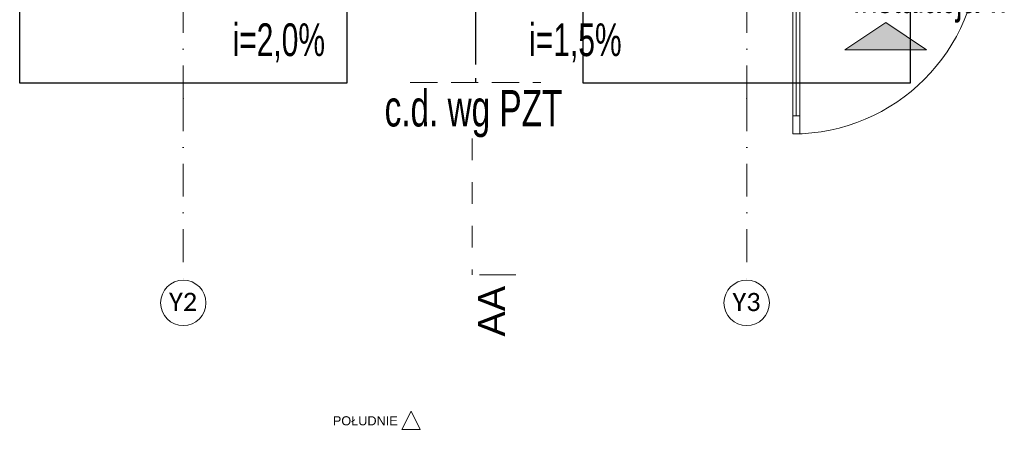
# Model space of a CAD drawing. Header units: centimetres. Extents: x -9388 to 91680, y -1419244 to 50347.
# Tile 4 of 183: x 7974 to 13391, y -713437 to -711091. Entities that reach past the tile are written whole.
import ezdxf
from ezdxf.enums import TextEntityAlignment as Align

# ---------------------------------------------------------------- set-up
doc = ezdxf.new("R2010")
doc.units = ezdxf.units.CM
for name, pattern in [('DASHED', [0.75, 0.5, -0.25]), ('Kropki i Kreski', [360, 180, -90, 0, -90]), ('PHANTOM', [2.5, 1.25, -0.25, 0.25, -0.25, 0.25, -0.25]), ('Przerywana', [240, 120, -120]), ('Wipeout_Contour', [1000, 0, -1000])]:
    doc.linetypes.add(name, pattern=pattern)
for name, color, linetype in [('! Strefy Powierzchnie', 7, 'Continuous'), ('Drzwi ArchiCAD', 7, 'Continuous'), ('Elewacje', 7, 'Continuous'), ('Osie', 7, 'Continuous'), ('Przekroje', 7, 'Continuous')]:
    doc.layers.add(name, color=color, linetype=linetype)
for name, color, linetype, lineweight in [('! Strefy Powierzchnie _Nr_pióra__41', 7, 'Continuous', 15), ('Drzwi ArchiCAD_Nr_pióra__1', 7, 'Continuous', 13), ('Drzwi ArchiCAD_Nr_pióra__23', 7, 'Continuous', 15), ('Drzwi ArchiCAD_Nr_pióra__3', 7, 'Continuous', 13), ('Drzwi ArchiCAD_Nr_pióra__41', 7, 'Continuous', 15), ('Elewacje_Nr_pióra__5', 7, 'Continuous', 13), ('Osie_Nr_pióra__1', 7, 'Continuous', 13), ('Osie_Nr_pióra__4', 7, 'Continuous', 13), ('Osie_Nr_pióra__7', 7, 'Continuous', 13), ('Przekroje_Nr_pióra__5', 7, 'Continuous', 13), ('Q_ks_opis', 3, 'Continuous', 13), ('Q_opis', 3, 'Continuous', 13), ('Q_podkład', 8, 'Continuous', 9)]:
    doc.layers.add(name, color=color, linetype=linetype, lineweight=lineweight)
doc.layers.add('Q_kd', color=7, linetype='PHANTOM', lineweight=30, true_color=0x01ff01)
doc.layers.add('Rzuty - ogródek_Nr_pióra__232', color=7, linetype='Continuous', lineweight=13, true_color=0x24a2ff)
doc.layers.add('Q_uwagi', color=7, linetype='Continuous', lineweight=30, true_color=0xff0101, plot=False)
doc.styles.add('Arial Narrow_____', font='ARIALN.TTF', dxfattribs={"width": 0.8})
doc.styles.add('GENERATED_STYLE_3', font='calibri.ttf')

# ---------------------------------------------------------------- blocks, each defined once
blk = doc.blocks.new('Standardowy znacznik siatki_6')
at = {"layer": 'Osie_Nr_pióra__4', "linetype": 'Kropki i Kreski'}
for q in [(0, 0), (12138.2, 0)]:
    blk.add_line((1000, 0), q, dxfattribs=at)
blk.add_point((1000, 0), dxfattribs=at)
blk.add_point((1000, 0), dxfattribs=at)
at = {"layer": 'Osie_Nr_pióra__7', "linetype": 'Continuous'}
blk.add_circle((-125, 0), 125, dxfattribs=at)
at = {"layer": 'Osie_Nr_pióra__1', "style": 'GENERATED_STYLE_3'}
for tag, p in [('AC_MarkerText_1_0', (-125, 4.9)), ('AC_MarkerText_1_1', (13263.2, 4.9))]:
    blk.add_attdef(tag, text='', height=100, rotation=270, dxfattribs=at).set_placement(p, align=Align.MIDDLE_CENTER)
blk = doc.blocks.new('Standardowy znacznik siatki_8')
at = {"layer": 'Osie_Nr_pióra__4', "linetype": 'Kropki i Kreski'}
for q in [(0, 0), (12138.2, 0)]:
    blk.add_line((1000, 0), q, dxfattribs=at)
blk.add_point((1000, 0), dxfattribs=at)
blk.add_point((1000, 0), dxfattribs=at)
at = {"layer": 'Osie_Nr_pióra__7', "linetype": 'Continuous'}
blk.add_circle((-125, 0), 125, dxfattribs=at)
at = {"layer": 'Osie_Nr_pióra__1', "style": 'GENERATED_STYLE_3'}
for tag, p in [('AC_MarkerText_1_0', (-125, 5.7)), ('AC_MarkerText_1_1', (13263.2, 5.7))]:
    blk.add_attdef(tag, text='', height=100, rotation=270, dxfattribs=at).set_placement(p, align=Align.MIDDLE_CENTER)
blk = doc.blocks.new('Symbol wejścia 19_3')
at = {"layer": '! Strefy Powierzchnie', "linetype": 'Continuous', "lineweight": 0, "true_color": 0xffffff}
blk.add_hatch(color=7, dxfattribs=at).paths.add_polyline_path([(0, 0), (450, 0), (225, 150)])
at = {"layer": '! Strefy Powierzchnie _Nr_pióra__41', "linetype": 'Continuous'}
for p, q in [((0, 0), (225, 150)), ((450, 0), (225, 150)), ((0, 0), (450, 0))]:
    blk.add_line(p, q, dxfattribs=at)
blk = doc.blocks.new('Płaszczyzna odcinająca_2', base_point=(40808, -700499.7))
at = {"layer": 'Przekroje_Nr_pióra__5', "linetype": 'Przerywana'}
blk.add_line((38334.8, -712539.4), (38183.9, -713274), dxfattribs=at)
at = {"layer": 'Przekroje_Nr_pióra__5', "linetype": 'Continuous'}
blk.add_line((38223.1, -713282.1), (38419, -713322.3), dxfattribs=at)
at = {"layer": 'Przekroje_Nr_pióra__5', "insert": (38349.5, -713369.3), "char_height": 150, "attachment_point": 9, "rotation": 78.3916, "style": 'GENERATED_STYLE_3'}
blk.add_mtext('\\A1;{\\fArial|b0|i0|c238|p38;AA}', dxfattribs=at)
blk = doc.blocks.new('Elewacja_1', base_point=(28743.7, -712202.3))
at = {"color": 254, "linetype": 'Wipeout_Contour', "lineweight": 0, "ltscale": 2145000.882565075}
blk.add_wipeout([(37634.6, -714028.7), (37732.5, -714048.8), (37703.7, -713940.8)], dxfattribs=at).dxf.layer = 'Elewacje'
at = {"layer": 'Elewacje_Nr_pióra__5', "linetype": 'Continuous'}
for p, q in [((37703.7, -713940.8), (37634.6, -714028.7)), ((37732.5, -714048.8), (37703.7, -713940.8)), ((37634.6, -714028.7), (37732.5, -714048.8))]:
    blk.add_line(p, q, dxfattribs=at)
at = {"layer": 'Elewacje_Nr_pióra__5', "insert": (37266.6, -713930.6), "char_height": 50, "attachment_point": 7, "rotation": 348.3916, "style": 'GENERATED_STYLE_3'}
blk.add_mtext('\\A1;{\\fArial|b0|i0|c238|p38;POŁUDNIE}', dxfattribs=at)
blk = doc.blocks.new('Drzwi 19')
at = {"layer": 'Drzwi ArchiCAD_Nr_pióra__1', "color": 8, "linetype": 'Continuous'}
for p, q in [((-540, -265), (-540, -215)), ((540, -265), (540, -215)), ((-540, -280), (-540, -265)), ((540, -280), (540, -265)), ((-540, -295), (-577, -295)), ((-540, -295), (-540, -280)), ((540, -295), (540, -280)), ((540, -295), (577, -295))]:
    blk.add_line(p, q, dxfattribs=at)
at = {"layer": 'Drzwi ArchiCAD_Nr_pióra__23', "color": 8, "linetype": 'Continuous'}
for p, q in [((-512, 0), (-540, 0)), ((-540, 0), (-540, -115)), ((-512, -40), (-512, 0)), ((540, 0), (512, 0)), ((512, 0), (512, -40)), ((540, -115), (540, 0)), ((-500, -40), (-512, -40)), ((-500, -115), (-500, -40)), ((512, -40), (500, -40)), ((500, -40), (500, -115)), ((-540, -115), (-500, -115)), ((500, -115), (540, -115))]:
    blk.add_line(p, q, dxfattribs=at)
at = {"layer": 'Drzwi ArchiCAD_Nr_pióra__3', "color": 8, "linetype": 'Continuous'}
for p, q in [((472, 924), (472, 1024)), ((472, 1024), (512, 1024)), ((512, 1024), (512, 924)), ((472, 924), (492, 924)), ((472, 100), (472, 924)), ((512, 924), (472, 924)), ((492, 924), (512, 924)), ((492, 100), (492, 924)), ((492, 924), (492, 100)), ((492, 924), (492, 100)), ((512, 924), (512, 100)), ((-527, 124), (-577, 124)), ((-577, 124), (-577, 105)), ((-527, 105), (-527, 124)), ((577, 124), (527, 124)), ((527, 124), (527, 105)), ((577, 105), (577, 124)), ((-577, 105), (-527, 105)), ((-515, 105), (-540, 105)), ((-540, 105), (-540, 0)), ((-515, 0), (-515, 105)), ((492, 100), (472, 100)), ((472, 0), (472, 100)), ((472, 100), (512, 100)), ((512, 100), (492, 100)), ((512, 100), (512, 0)), ((540, 105), (515, 105)), ((515, 105), (515, 0)), ((527, 105), (577, 105)), ((540, 0), (540, 105)), ((-540, 0), (-515, 0)), ((512, 0), (472, 0)), ((515, 0), (540, 0)), ((-515, -115), (-540, -115)), ((-540, -115), (-540, -295)), ((-515, -295), (-515, -115)), ((540, -115), (515, -115)), ((515, -115), (515, -295)), ((540, -295), (540, -115)), ((-527, -295), (-577, -295)), ((-577, -295), (-577, -314)), ((-577, -314), (-527, -314)), ((-540, -295), (-515, -295)), ((-527, -314), (-527, -295)), ((515, -295), (540, -295)), ((577, -295), (527, -295)), ((527, -295), (527, -314)), ((527, -314), (577, -314)), ((577, -314), (577, -295))]:
    blk.add_line(p, q, dxfattribs=at)
blk.add_arc((512, 0), 1024, 90, 180, dxfattribs=at)
at = {"layer": 'Drzwi ArchiCAD_Nr_pióra__41', "color": 8, "linetype": 'Continuous'}
for p, q in [((-540, 105), (-577, 105)), ((-540, 0), (-540, 105)), ((540, 0), (540, 105)), ((540, 105), (577, 105)), ((-540, -95), (-540, 0)), ((540, -95), (540, 0)), ((-540, -115), (-540, -95)), ((540, -115), (540, -95)), ((-540, -215), (-540, -115)), ((540, -215), (540, -115))]:
    blk.add_line(p, q, dxfattribs=at)
blk = doc.blocks.new('PAB.01_RZUT PRZYZIEMIA')
at = {"layer": 'Rzuty - ogródek_Nr_pióra__232', "color": 8, "linetype": 'Continuous'}
blk.add_line((38874, -711672), (38874.1, -711672), dxfattribs=at)
at = {"layer": '! Strefy Powierzchnie', "color": 8, "linetype": 'Continuous', "lineweight": 5, "zscale": 1000, "rotation": 359.9999971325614}
blk.add_blockref('Symbol wejścia 19_3', (42514, -711256.2), dxfattribs=at)
at = {"layer": 'Drzwi ArchiCAD', "color": 8, "linetype": 'Continuous', "zscale": 1000, "rotation": 179.999997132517}
blk.add_blockref('Drzwi 19', (42739, -710695.3), dxfattribs=at)
at = {"layer": 'Elewacje', "color": 8, "rotation": 11.60840108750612}
blk.add_blockref('Elewacja_1', (31000.5, -713344.2), dxfattribs=at)
at = {"layer": 'Osie', "color": 8, "linetype": 'Continuous'}
ref = blk.add_blockref('Standardowy znacznik siatki_8', (38874, -712523.4), dxfattribs=dict(at, zscale=1000, rotation=89.99999713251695))
ref.add_attrib('AC_MarkerText_1', 'Y2', dxfattribs={"layer": 'Osie_Nr_pióra__1', "color": 8, "height": 100, "rotation": 360, "style": 'GENERATED_STYLE_3'}).set_placement((38872.9, -712642.8), align=Align.MIDDLE_CENTER)
ref = blk.add_blockref('Standardowy znacznik siatki_6', (41974, -712523.4), dxfattribs=dict(at, zscale=1000, rotation=89.99999713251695))
ref.add_attrib('AC_MarkerText_1', 'Y3', dxfattribs={"layer": 'Osie_Nr_pióra__1', "color": 7, "height": 100, "rotation": 360, "style": 'GENERATED_STYLE_3'}).set_placement((41973, -712643.6), align=Align.MIDDLE_CENTER)
at = {"layer": 'Przekroje', "color": 8, "rotation": 11.60840108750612}
blk.add_blockref('Płaszczyzna odcinająca_2', (40463.3, -699453.4), dxfattribs=at)

msp = doc.modelspace()

# ---------------------------------------------------------------- block references
at = {"layer": 'Q_podkład'}
msp.add_blockref('PAB.01_RZUT PRZYZIEMIA', (-30000, 0), dxfattribs=at)

# ---------------------------------------------------------------- next in the draw order: linework, layer by layer
at = {"layer": 'Q_kd', "ltscale": 300}
msp.add_line((10482.4, -710213.6, 0), (10482.2, -711436.4, 0), dxfattribs=at)
at = {"layer": 'Q_ks_opis', "linetype": 'DASHED', "ltscale": 300}
msp.add_line((10122.4, -711436.4, 0), (10842, -711436.4, 0), dxfattribs=at)
at = {"layer": 'Q_uwagi'}
for points in [[(7974, -709640.3), (9774, -709640.3), (9774, -711440.3), (7974, -711440.3)], [(11074, -709640.4), (12874, -709640.4), (12874, -711440.4), (11074, -711440.4)]]:
    msp.add_lwpolyline(points, close=True, dxfattribs=at)

# ---------------------------------------------------------------- next in the draw order: texts
at = {"layer": 'Q_ks_opis', "style": 'Arial Narrow_____', "width": 0.8}
for s, p in [('i=2,0%%%', (9145, -711291.5, 0)), ('i=1,5%%%', (10776.8, -711291.5, 0))]:
    msp.add_text(s, height=180, dxfattribs=at).set_placement(p)
msp.add_text('c.d. wg PZT', height=200, dxfattribs=at).set_placement((10470.7, -711578.3), align=Align.MIDDLE_CENTER)
at = {"layer": 'Q_opis', "lineweight": 9, "style": 'Arial Narrow_____', "width": 0.8}
msp.add_text('Instalacja w izolacji termicznej', height=180, dxfattribs=at).set_placement((12556.2, -711107.6), align=Align.BOTTOM_LEFT)

doc.saveas('drawing.dxf')
